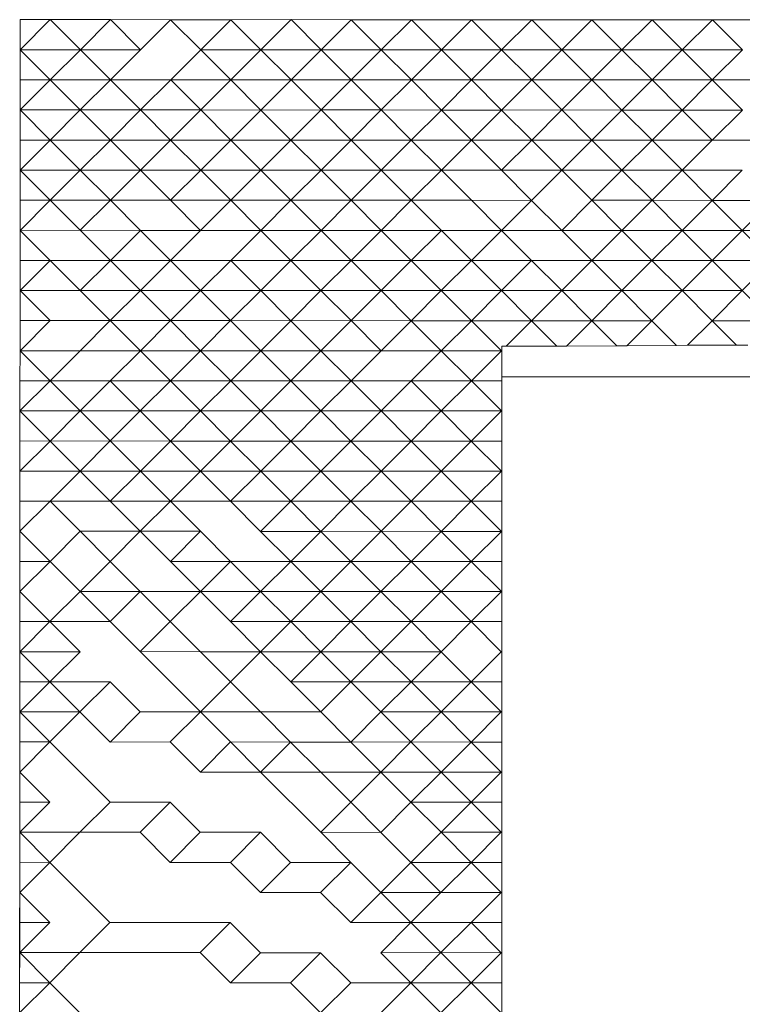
# Model space of a CAD drawing. Header units: metres. Extents: x -16.8 to 37.4, y -31.4 to 22.8.
# Tile 3 of 7: x -5.5 to 3, y -4.6 to 7. Entities that reach past the tile are written whole.
import ezdxf

# ---------------------------------------------------------------- set-up
doc = ezdxf.new("R2010")
doc.units = ezdxf.units.M
doc.linetypes.add('AUSGEZOGEN', pattern=[0])
doc.layers.add('AW_LK_ Haltung Text', color=7, linetype='AUSGEZOGEN')
doc.layers.add('Standard', color=7, linetype='AUSGEZOGEN', lineweight=13)

# ---------------------------------------------------------------- blocks, each defined once
blk = doc.blocks.new('Baugrube_$F5', base_point=(0, 0, -4.617))
at = {"layer": 'Standard', "color": 7, "linetype": 'AUSGEZOGEN', "lineweight": 13, "transparency": 33554687}
for p, q in [((15.772, 38.038), (16.023, 38.288)), ((15.772, 38.038), (16.023, 38.288)), ((16.023, 38.288), (16.273, 38.038)), ((16.023, 38.288), (19.277, 35.035)), ((15.522, 37.787), (15.772, 38.038)), ((15.522, 37.787), (15.772, 38.038)), ((16.273, 38.038), (15.772, 38.038)), ((15.772, 38.038), (15.772, 37.537)), ((15.772, 38.038), (16.273, 37.537)), ((16.273, 38.038), (16.273, 37.537)), ((16.273, 38.038), (16.774, 37.537)), ((15.271, 37.537), (15.522, 37.787)), ((15.271, 37.537), (15.522, 37.787)), ((15.522, 37.787), (15.772, 37.537)), ((15.021, 37.287), (15.271, 37.537)), ((15.021, 37.287), (15.271, 37.537)), ((15.772, 37.537), (15.271, 37.537)), ((15.271, 37.537), (15.271, 37.037)), ((15.271, 37.537), (15.772, 37.037)), ((16.273, 37.537), (15.772, 37.537)), ((15.772, 37.537), (15.772, 37.037)), ((15.772, 37.537), (16.273, 37.037)), ((16.774, 37.537), (16.273, 37.537)), ((16.273, 37.537), (16.273, 37.037)), ((16.273, 37.537), (16.774, 37.037)), ((16.774, 37.537), (16.774, 37.037)), ((16.774, 37.537), (17.274, 37.037)), ((14.771, 37.037), (15.021, 37.287)), ((14.771, 37.037), (15.021, 37.287)), ((15.021, 37.287), (15.271, 37.037)), ((14.52, 36.786), (14.771, 37.037)), ((14.52, 36.786), (14.771, 37.037)), ((15.271, 37.037), (14.771, 37.037)), ((14.771, 37.037), (14.771, 36.536)), ((14.771, 37.037), (15.271, 36.536)), ((15.772, 37.037), (15.271, 37.037)), ((15.271, 37.037), (15.271, 36.536)), ((15.271, 37.037), (15.772, 36.536)), ((16.273, 37.037), (15.772, 37.037)), ((15.772, 37.037), (15.772, 36.536)), ((15.772, 37.037), (16.273, 36.536)), ((16.774, 37.037), (16.273, 37.037)), ((16.273, 37.037), (16.273, 36.536)), ((16.273, 37.037), (16.774, 36.536)), ((17.274, 37.037), (16.774, 37.037)), ((17.274, 37.037), (17.274, 36.536)), ((17.274, 37.037), (17.775, 36.536)), ((14.27, 36.536), (14.52, 36.786)), ((14.27, 36.536), (14.52, 36.786)), ((14.52, 36.786), (14.771, 36.536)), ((14.02, 36.286), (14.27, 36.536)), ((14.02, 36.286), (14.27, 36.536)), ((14.771, 36.536), (14.27, 36.536)), ((14.27, 36.536), (14.27, 36.036)), ((14.27, 36.536), (14.771, 36.036)), ((15.271, 36.536), (14.771, 36.536)), ((14.771, 36.536), (14.771, 36.036)), ((14.771, 36.536), (15.271, 36.036)), ((15.772, 36.536), (15.271, 36.536)), ((15.271, 36.536), (15.271, 36.036)), ((15.271, 36.536), (15.772, 36.036)), ((16.273, 36.536), (15.772, 36.536)), ((15.772, 36.536), (15.772, 36.036)), ((15.772, 36.536), (16.273, 36.036)), ((16.774, 36.536), (16.273, 36.536)), ((16.273, 36.536), (16.273, 36.036)), ((16.273, 36.536), (16.774, 36.036)), ((17.274, 36.536), (16.774, 36.536)), ((16.774, 36.536), (16.774, 36.036)), ((16.774, 36.536), (17.274, 36.036)), ((17.775, 36.536), (17.274, 36.536)), ((17.274, 36.536), (17.274, 36.036)), ((17.274, 36.536), (17.775, 36.036)), ((17.775, 36.536), (17.775, 36.036)), ((17.775, 36.536), (18.276, 36.036)), ((13.769, 36.036), (14.02, 36.286)), ((13.769, 36.036), (14.02, 36.286)), ((14.02, 36.286), (14.27, 36.036)), ((13.519, 35.785), (13.769, 36.036)), ((13.519, 35.785), (13.769, 36.036)), ((14.27, 36.036), (13.769, 36.036)), ((13.769, 36.036), (13.769, 35.535)), ((13.769, 36.036), (14.27, 35.535)), ((14.771, 35.535), (14.27, 36.036)), ((14.27, 36.036), (14.27, 35.535)), ((14.771, 36.036), (14.771, 35.535)), ((15.271, 36.036), (14.771, 36.036)), ((14.771, 36.036), (15.271, 35.535)), ((15.772, 36.036), (15.271, 36.036)), ((15.271, 36.036), (15.271, 35.535)), ((15.271, 36.036), (15.772, 35.535)), ((16.273, 36.036), (15.772, 36.036)), ((15.772, 36.036), (15.772, 35.535)), ((15.772, 36.036), (16.273, 35.535)), ((16.774, 36.036), (16.273, 36.036)), ((16.273, 36.036), (16.273, 35.535)), ((16.273, 36.036), (16.774, 35.535)), ((17.274, 36.036), (16.774, 36.036)), ((16.774, 36.036), (16.774, 35.535)), ((16.774, 36.036), (17.274, 35.535)), ((17.775, 36.036), (17.274, 36.036)), ((17.274, 36.036), (17.274, 35.535)), ((17.274, 36.036), (17.775, 35.535)), ((18.276, 36.036), (17.775, 36.036)), ((17.775, 36.036), (17.775, 35.535)), ((17.775, 36.036), (18.276, 35.535)), ((18.276, 36.036), (18.276, 35.535)), ((18.276, 36.036), (18.776, 35.535)), ((13.269, 35.535), (13.519, 35.785)), ((13.269, 35.535), (13.519, 35.785)), ((13.519, 35.785), (13.769, 35.535)), ((13.018, 35.285), (13.269, 35.535)), ((13.018, 35.285), (13.269, 35.535)), ((13.769, 35.535), (13.269, 35.535)), ((13.269, 35.535), (13.269, 35.035)), ((13.269, 35.535), (13.769, 35.035)), ((14.27, 35.035), (13.769, 35.535)), ((14.27, 35.535), (14.27, 35.035)), ((14.771, 35.535), (14.27, 35.535)), ((14.27, 35.535), (14.771, 35.035)), ((15.271, 35.535), (14.771, 35.535)), ((14.771, 35.535), (14.771, 35.035)), ((14.771, 35.535), (15.271, 35.035)), ((15.772, 35.035), (15.271, 35.535)), ((15.271, 35.535), (15.271, 35.035)), ((15.772, 35.535), (15.772, 35.035)), ((16.273, 35.535), (15.772, 35.535)), ((15.772, 35.535), (16.273, 35.035)), ((16.774, 35.535), (16.273, 35.535)), ((16.273, 35.535), (16.273, 35.035)), ((16.273, 35.535), (16.774, 35.035)), ((17.274, 35.535), (16.774, 35.535)), ((16.774, 35.535), (16.774, 35.035)), ((16.774, 35.535), (17.274, 35.035)), ((17.775, 35.535), (17.274, 35.535)), ((17.274, 35.535), (17.274, 35.035)), ((17.274, 35.535), (17.775, 35.035)), ((18.276, 35.535), (17.775, 35.535)), ((17.775, 35.535), (17.775, 35.035)), ((17.775, 35.535), (18.276, 35.035)), ((18.776, 35.535), (18.276, 35.535)), ((18.276, 35.535), (18.276, 35.035)), ((18.276, 35.535), (18.776, 35.035)), ((18.776, 35.535), (18.776, 35.035)), ((18.776, 35.535), (19.277, 35.035)), ((12.768, 35.035), (13.018, 35.285)), ((12.768, 35.035), (13.018, 35.285)), ((13.018, 35.285), (13.269, 35.035)), ((12.518, 34.785), (12.768, 35.035)), ((12.518, 34.785), (12.768, 35.035)), ((13.269, 35.035), (12.768, 35.035)), ((12.768, 35.035), (12.768, 34.534)), ((12.768, 35.035), (13.269, 34.534)), ((13.769, 35.035), (13.269, 35.035)), ((13.269, 35.035), (13.269, 34.534)), ((13.269, 35.035), (13.769, 34.534)), ((14.27, 35.035), (13.769, 35.035)), ((13.769, 35.035), (14.27, 34.534)), ((14.771, 35.035), (14.27, 35.035)), ((14.27, 35.035), (14.27, 34.534)), ((14.27, 35.035), (14.771, 34.534)), ((15.271, 35.035), (14.771, 35.035)), ((14.771, 35.035), (14.771, 34.534)), ((14.771, 35.035), (15.271, 34.534)), ((15.772, 35.035), (15.271, 35.035)), ((15.271, 35.035), (15.271, 34.534)), ((15.271, 35.035), (15.772, 34.534)), ((16.273, 35.035), (15.772, 35.035)), ((15.772, 35.035), (16.273, 34.534)), ((16.774, 35.035), (16.273, 35.035)), ((16.273, 35.035), (16.273, 34.534)), ((16.273, 35.035), (16.774, 34.534)), ((17.274, 35.035), (16.774, 35.035)), ((16.774, 35.035), (16.774, 34.534)), ((16.774, 35.035), (17.274, 34.534)), ((17.775, 35.035), (17.274, 35.035)), ((17.274, 35.035), (17.274, 34.534)), ((17.274, 35.035), (17.775, 34.534)), ((18.276, 35.035), (17.775, 35.035)), ((17.775, 35.035), (17.775, 34.534)), ((17.775, 35.035), (18.276, 34.534)), ((18.776, 35.035), (18.276, 35.035)), ((18.276, 35.035), (18.276, 34.534)), ((18.276, 35.035), (18.776, 34.534)), ((19.277, 35.035), (18.776, 35.035)), ((18.776, 35.035), (18.776, 34.534)), ((18.776, 35.035), (19.277, 34.534)), ((19.277, 35.035), (19.277, 34.534)), ((19.277, 35.035), (19.778, 34.534)), ((19.277, 35.035), (19.778, 34.534)), ((12.267, 34.534), (12.518, 34.785)), ((12.267, 34.534), (12.518, 34.785)), ((12.518, 34.785), (12.768, 34.534)), ((12.017, 34.284), (12.267, 34.534)), ((12.017, 34.284), (12.267, 34.534)), ((12.768, 34.534), (12.267, 34.534)), ((12.267, 34.534), (12.768, 34.034)), ((13.269, 34.534), (12.768, 34.534)), ((12.768, 34.534), (12.768, 34.034)), ((12.768, 34.534), (13.269, 34.034)), ((13.769, 34.534), (13.269, 34.534)), ((13.269, 34.534), (13.269, 34.034)), ((13.269, 34.534), (13.769, 34.034)), ((14.27, 34.534), (13.769, 34.534)), ((13.769, 34.534), (13.769, 34.034)), ((13.769, 34.534), (14.27, 34.034)), ((14.771, 34.534), (14.27, 34.534)), ((14.27, 34.534), (14.27, 34.034)), ((14.27, 34.534), (14.771, 34.034)), ((15.271, 34.534), (14.771, 34.534)), ((14.771, 34.534), (14.771, 34.034)), ((14.771, 34.534), (15.271, 34.034)), ((15.772, 34.534), (15.271, 34.534)), ((15.271, 34.534), (15.271, 34.034)), ((15.271, 34.534), (15.772, 34.034)), ((16.273, 34.534), (15.772, 34.534)), ((15.772, 34.534), (15.772, 34.034)), ((15.772, 34.534), (16.273, 34.034)), ((16.774, 34.534), (16.273, 34.534)), ((16.273, 34.534), (16.273, 34.034)), ((16.273, 34.534), (16.774, 34.034)), ((17.274, 34.534), (16.774, 34.534)), ((16.774, 34.534), (16.774, 34.034)), ((16.774, 34.534), (17.274, 34.034)), ((17.775, 34.534), (17.274, 34.534)), ((17.274, 34.534), (17.274, 34.034)), ((17.274, 34.534), (17.775, 34.034)), ((18.276, 34.534), (17.775, 34.534)), ((17.775, 34.534), (17.775, 34.034)), ((17.775, 34.534), (18.276, 34.034)), ((18.776, 34.534), (18.276, 34.534)), ((18.276, 34.534), (18.276, 34.034)), ((18.276, 34.534), (18.776, 34.034)), ((19.277, 34.534), (18.776, 34.534)), ((18.776, 34.534), (18.776, 34.034)), ((18.776, 34.534), (19.277, 34.034)), ((19.778, 34.534), (19.277, 34.534)), ((19.277, 34.534), (19.277, 34.034)), ((19.277, 34.534), (19.778, 34.034)), ((19.778, 34.534), (19.778, 34.034)), ((19.778, 34.534), (20.278, 34.034)), ((19.778, 34.534), (20.278, 34.034)), ((11.767, 34.034), (12.017, 34.284)), ((11.767, 34.034), (12.017, 34.284)), ((12.017, 34.284), (12.267, 34.034)), ((11.516, 33.784), (11.767, 34.034)), ((11.516, 33.784), (11.767, 34.034)), ((12.267, 34.034), (11.767, 34.034)), ((11.767, 34.034), (11.767, 33.533)), ((12.768, 34.034), (12.267, 34.034)), ((12.267, 34.034), (12.267, 33.533)), ((12.267, 34.034), (12.768, 33.533)), ((13.269, 34.034), (12.768, 34.034)), ((12.768, 34.034), (12.768, 33.533)), ((12.768, 34.034), (13.269, 33.533)), ((13.769, 34.034), (13.269, 34.034)), ((13.269, 34.034), (13.269, 33.533)), ((13.269, 34.034), (13.769, 33.533)), ((14.27, 34.034), (13.769, 34.034)), ((13.769, 34.034), (13.769, 33.533)), ((13.769, 34.034), (14.27, 33.533)), ((14.771, 34.034), (14.27, 34.034)), ((14.27, 34.034), (14.27, 33.533)), ((14.27, 34.034), (14.771, 33.533)), ((15.271, 34.034), (14.771, 34.034)), ((14.771, 34.034), (14.771, 33.533)), ((14.771, 34.034), (15.271, 33.533)), ((15.772, 34.034), (15.271, 34.034)), ((15.271, 34.034), (15.271, 33.533)), ((15.271, 34.034), (15.772, 33.533)), ((16.273, 34.034), (15.772, 34.034)), ((15.772, 34.034), (15.772, 33.533)), ((15.772, 34.034), (16.273, 33.533)), ((16.774, 34.034), (16.273, 34.034)), ((16.273, 34.034), (16.273, 33.533)), ((16.273, 34.034), (16.774, 33.533)), ((17.274, 34.034), (16.774, 34.034)), ((16.774, 34.034), (16.774, 33.533)), ((16.774, 34.034), (17.274, 33.533)), ((17.775, 34.034), (17.274, 34.034)), ((17.274, 34.034), (17.274, 33.533)), ((17.274, 34.034), (17.775, 33.533)), ((18.276, 34.034), (17.775, 34.034)), ((17.775, 34.034), (17.775, 33.533)), ((17.775, 34.034), (18.276, 33.533)), ((18.776, 34.034), (18.276, 34.034)), ((18.276, 34.034), (18.276, 33.533)), ((18.276, 34.034), (18.776, 33.533)), ((19.277, 34.034), (18.776, 34.034)), ((18.776, 34.034), (18.776, 33.533)), ((18.776, 34.034), (19.277, 33.533)), ((19.778, 34.034), (19.277, 34.034)), ((19.277, 34.034), (19.277, 33.533)), ((19.277, 34.034), (19.778, 33.533)), ((20.278, 34.034), (19.778, 34.034)), ((19.778, 34.034), (19.778, 33.533)), ((19.778, 34.034), (20.278, 33.533)), ((20.278, 34.034), (20.278, 33.533)), ((20.278, 34.034), (20.779, 33.533)), ((20.278, 34.034), (20.779, 33.533)), ((11.015, 33.283), (11.516, 33.784)), ((11.266, 33.533), (11.516, 33.784)), ((11.516, 33.784), (11.767, 33.533)), ((11.015, 33.283), (11.266, 33.533)), ((11.767, 33.533), (11.266, 33.533)), ((11.266, 33.533), (11.266, 33.033)), ((12.267, 33.533), (11.767, 33.533)), ((11.767, 33.533), (11.767, 33.033)), ((12.768, 33.033), (12.267, 33.533)), ((12.267, 33.533), (12.267, 33.033)), ((12.768, 33.533), (12.768, 33.033)), ((13.269, 33.533), (12.768, 33.533)), ((12.768, 33.533), (13.269, 33.033)), ((13.769, 33.533), (13.269, 33.533)), ((13.269, 33.533), (13.269, 33.033)), ((13.269, 33.533), (13.769, 33.033)), ((14.27, 33.533), (13.769, 33.533)), ((13.769, 33.533), (13.769, 33.033)), ((13.769, 33.533), (14.27, 33.033)), ((14.771, 33.533), (14.27, 33.533)), ((14.27, 33.533), (14.27, 33.033)), ((14.27, 33.533), (14.771, 33.033)), ((15.271, 33.533), (14.771, 33.533)), ((14.771, 33.533), (14.771, 33.033)), ((14.771, 33.533), (15.271, 33.033)), ((15.772, 33.533), (15.271, 33.533)), ((15.271, 33.533), (15.271, 33.033)), ((15.271, 33.533), (15.772, 33.033)), ((16.273, 33.533), (15.772, 33.533)), ((15.772, 33.533), (15.772, 33.033)), ((15.772, 33.533), (16.273, 33.033)), ((16.774, 33.533), (16.273, 33.533)), ((16.273, 33.533), (16.273, 33.033)), ((16.273, 33.533), (16.774, 33.033)), ((17.274, 33.533), (16.774, 33.533)), ((16.774, 33.533), (16.774, 33.033)), ((16.774, 33.533), (17.274, 33.033)), ((17.775, 33.533), (17.274, 33.533)), ((17.274, 33.533), (17.274, 33.033)), ((17.274, 33.533), (17.775, 33.033)), ((18.276, 33.533), (17.775, 33.533)), ((17.775, 33.533), (17.775, 33.033)), ((17.775, 33.533), (18.276, 33.033)), ((18.776, 33.533), (18.276, 33.533)), ((18.276, 33.533), (18.276, 33.033)), ((18.276, 33.533), (18.776, 33.033)), ((19.277, 33.533), (18.776, 33.533)), ((18.776, 33.533), (18.776, 33.033)), ((18.776, 33.533), (19.277, 33.033)), ((19.778, 33.533), (19.277, 33.533)), ((19.277, 33.533), (19.277, 33.033)), ((19.277, 33.533), (19.778, 33.033)), ((20.278, 33.533), (19.778, 33.533)), ((19.778, 33.533), (19.778, 33.033)), ((19.778, 33.533), (20.278, 33.033)), ((20.779, 33.533), (20.278, 33.533)), ((20.278, 33.533), (20.278, 33.033)), ((20.278, 33.533), (20.779, 33.033)), ((20.779, 33.533), (20.779, 33.033)), ((20.779, 33.533), (21.28, 33.033)), ((20.779, 33.533), (23.283, 31.031)), ((10.765, 33.033), (11.015, 33.283)), ((10.765, 33.033), (11.015, 33.283)), ((11.015, 33.283), (11.266, 33.033)), ((10.515, 32.783), (10.765, 33.033)), ((10.515, 32.783), (10.765, 33.033)), ((11.266, 33.033), (10.765, 33.033)), ((10.765, 33.033), (10.765, 32.532)), ((10.765, 33.033), (11.266, 32.532)), ((11.767, 33.033), (11.266, 33.033)), ((11.266, 33.033), (11.266, 32.532)), ((11.266, 33.033), (11.767, 32.532)), ((12.267, 33.033), (11.767, 33.033)), ((11.767, 33.033), (11.767, 32.532)), ((11.767, 33.033), (12.267, 32.532)), ((12.768, 33.033), (12.267, 33.033)), ((12.267, 33.033), (12.267, 32.532)), ((13.269, 33.033), (12.768, 33.033)), ((12.768, 33.033), (12.768, 32.532)), ((12.768, 33.033), (13.269, 32.532)), ((13.769, 33.033), (13.269, 33.033)), ((13.269, 33.033), (13.269, 32.532)), ((13.269, 33.033), (13.769, 32.532)), ((14.27, 33.033), (13.769, 33.033)), ((13.769, 33.033), (13.769, 32.532)), ((13.769, 33.033), (14.27, 32.532)), ((14.771, 33.033), (14.27, 33.033)), ((14.27, 33.033), (14.27, 32.532)), ((14.27, 33.033), (14.771, 32.532)), ((15.271, 33.033), (14.771, 33.033)), ((14.771, 33.033), (14.771, 32.532)), ((14.771, 33.033), (15.271, 32.532)), ((15.772, 33.033), (15.271, 33.033)), ((15.271, 33.033), (15.271, 32.532)), ((15.271, 33.033), (15.772, 32.532)), ((16.273, 33.033), (15.772, 33.033)), ((15.772, 33.033), (15.772, 32.532)), ((15.772, 33.033), (16.273, 32.532)), ((16.774, 33.033), (16.273, 33.033)), ((16.273, 33.033), (16.273, 32.532)), ((16.273, 33.033), (16.774, 32.532)), ((17.274, 33.033), (16.774, 33.033)), ((16.774, 33.033), (16.774, 32.532)), ((16.774, 33.033), (17.274, 32.532)), ((17.775, 33.033), (17.274, 33.033)), ((17.274, 33.033), (17.274, 32.532)), ((17.274, 33.033), (17.775, 32.532)), ((18.276, 32.532), (17.775, 33.033)), ((17.775, 33.033), (17.775, 32.532)), ((18.276, 33.033), (18.276, 32.532)), ((18.776, 32.532), (18.276, 33.033)), ((18.776, 33.033), (18.776, 32.532)), ((19.277, 33.033), (18.776, 33.033)), ((18.776, 33.033), (19.277, 32.532)), ((19.778, 33.033), (19.277, 33.033)), ((19.277, 33.033), (19.277, 32.532)), ((19.277, 33.033), (19.778, 32.532)), ((20.278, 33.033), (19.778, 33.033)), ((19.778, 33.033), (19.778, 32.532)), ((19.778, 33.033), (20.278, 32.532)), ((20.779, 33.033), (20.278, 33.033)), ((20.278, 33.033), (20.278, 32.532)), ((20.278, 33.033), (20.779, 32.532)), ((21.28, 33.033), (20.779, 33.033)), ((20.779, 33.033), (20.779, 32.532)), ((20.779, 33.033), (21.28, 32.532)), ((21.28, 33.033), (21.28, 32.532)), ((21.28, 33.033), (21.781, 32.532)), ((10.264, 32.532), (10.515, 32.783)), ((10.264, 32.532), (10.515, 32.783)), ((10.515, 32.783), (10.765, 32.532)), ((10.014, 32.282), (10.264, 32.532)), ((10.014, 32.282), (10.264, 32.532)), ((10.765, 32.532), (10.264, 32.532)), ((10.264, 32.532), (10.264, 32.032)), ((10.264, 32.532), (10.765, 32.032)), ((11.266, 32.532), (10.765, 32.532)), ((11.266, 32.032), (10.765, 32.532)), ((10.765, 32.532), (10.765, 32.032)), ((11.767, 32.532), (11.767, 32.032)), ((12.267, 32.532), (11.767, 32.532)), ((12.768, 32.032), (12.267, 32.532)), ((12.267, 32.532), (12.267, 32.032)), ((12.768, 32.532), (12.768, 32.032)), ((13.269, 32.532), (12.768, 32.532)), ((12.768, 32.532), (13.269, 32.032)), ((13.269, 32.032), (13.269, 32.532)), ((13.769, 32.532), (13.769, 32.032)), ((14.27, 32.532), (13.769, 32.532)), ((13.769, 32.532), (14.27, 32.032)), ((14.771, 32.532), (14.27, 32.532)), ((14.27, 32.532), (14.27, 32.032)), ((14.27, 32.532), (14.771, 32.032)), ((15.271, 32.532), (14.771, 32.532)), ((14.771, 32.532), (14.771, 32.032)), ((14.771, 32.532), (15.271, 32.032)), ((15.772, 32.532), (15.271, 32.532)), ((15.271, 32.532), (15.271, 32.032)), ((15.271, 32.532), (15.772, 32.032)), ((16.273, 32.532), (15.772, 32.532)), ((15.772, 32.532), (15.772, 32.032)), ((15.772, 32.532), (16.273, 32.032)), ((16.774, 32.532), (16.273, 32.532)), ((16.273, 32.532), (16.774, 32.032)), ((17.274, 32.532), (16.774, 32.532)), ((16.774, 32.532), (16.774, 32.032)), ((16.774, 32.532), (17.274, 32.032)), ((17.775, 32.532), (17.274, 32.532)), ((17.274, 32.532), (17.274, 32.032)), ((17.274, 32.532), (17.775, 32.032)), ((18.276, 32.532), (17.775, 32.532)), ((17.775, 32.532), (17.775, 32.032)), ((17.775, 32.532), (18.276, 32.032)), ((18.776, 32.532), (18.276, 32.532)), ((18.276, 32.532), (18.276, 32.032)), ((18.276, 32.532), (18.776, 32.032)), ((19.277, 32.532), (18.776, 32.532)), ((18.776, 32.532), (18.776, 32.032)), ((19.778, 32.532), (19.277, 32.532)), ((19.277, 32.532), (19.277, 32.032)), ((19.277, 32.532), (19.778, 32.032)), ((20.278, 32.532), (19.778, 32.532)), ((19.778, 32.532), (19.778, 32.032)), ((19.778, 32.532), (20.278, 32.032)), ((20.779, 32.532), (20.278, 32.532)), ((20.278, 32.532), (20.278, 32.032)), ((20.278, 32.532), (20.779, 32.032)), ((21.28, 32.532), (20.779, 32.532)), ((20.779, 32.532), (20.779, 32.032)), ((20.779, 32.532), (21.28, 32.032)), ((21.781, 32.532), (21.28, 32.532)), ((21.28, 32.532), (21.28, 32.032)), ((21.28, 32.532), (21.781, 32.032)), ((21.781, 32.532), (21.781, 32.032)), ((21.781, 32.532), (22.281, 32.032)), ((9.764, 32.032), (10.014, 32.282)), ((9.764, 32.032), (10.014, 32.282)), ((10.014, 32.282), (10.264, 32.032)), ((9.513, 31.782), (9.764, 32.032)), ((9.513, 31.782), (9.764, 32.032)), ((10.264, 32.032), (9.764, 32.032)), ((9.764, 32.032), (9.764, 31.531)), ((10.765, 32.032), (10.264, 32.032)), ((10.264, 32.032), (10.264, 31.031)), ((11.266, 32.032), (10.765, 32.032)), ((10.765, 32.032), (10.765, 31.531)), ((11.266, 31.531), (11.266, 32.032)), ((11.767, 32.032), (11.767, 31.031)), ((12.267, 32.032), (11.767, 32.032)), ((11.767, 32.032), (12.267, 31.531)), ((12.768, 32.032), (12.267, 32.032)), ((12.267, 32.032), (12.267, 31.531)), ((13.269, 32.032), (12.768, 32.032)), ((12.768, 32.032), (12.768, 31.531)), ((12.768, 32.032), (13.269, 31.531)), ((13.769, 31.531), (13.269, 32.032)), ((13.269, 32.032), (13.269, 31.531)), ((13.769, 32.032), (13.769, 31.531)), ((14.27, 32.032), (13.769, 32.032)), ((13.769, 32.032), (14.27, 31.531)), ((14.771, 32.032), (14.27, 32.032)), ((14.27, 32.032), (14.27, 31.531)), ((14.27, 32.032), (14.771, 31.531)), ((15.271, 32.032), (14.771, 32.032)), ((14.771, 32.032), (14.771, 31.531)), ((14.771, 32.032), (15.271, 31.531)), ((15.772, 32.032), (15.271, 32.032)), ((15.271, 32.032), (15.271, 31.531)), ((15.271, 32.032), (15.772, 31.531)), ((16.273, 32.032), (15.772, 32.032)), ((15.772, 32.032), (15.772, 31.531)), ((15.772, 32.032), (16.273, 31.531)), ((16.774, 32.032), (16.273, 32.032)), ((16.273, 32.032), (16.273, 31.531)), ((16.273, 32.032), (16.774, 31.531)), ((17.274, 32.032), (16.774, 32.032)), ((16.774, 32.032), (16.774, 31.531)), ((16.774, 32.032), (17.274, 31.531)), ((17.775, 32.032), (17.274, 32.032)), ((17.274, 32.032), (17.274, 31.531)), ((17.274, 32.032), (17.775, 31.531)), ((18.276, 32.032), (17.775, 32.032)), ((17.775, 32.032), (17.775, 31.531)), ((17.775, 32.032), (18.276, 31.531)), ((18.776, 31.531), (18.276, 32.032)), ((18.276, 32.032), (18.276, 31.531)), ((18.776, 32.032), (18.776, 31.531)), ((19.277, 32.032), (18.776, 32.032)), ((18.776, 32.032), (19.277, 31.531)), ((19.778, 32.032), (19.277, 32.032)), ((19.277, 32.032), (19.277, 31.531)), ((19.277, 32.032), (19.778, 31.531)), ((20.278, 32.032), (19.778, 32.032)), ((19.778, 32.032), (19.778, 31.531)), ((19.778, 32.032), (20.278, 31.531)), ((20.779, 32.032), (20.278, 32.032)), ((20.278, 32.032), (20.278, 31.531)), ((20.278, 32.032), (20.779, 31.531)), ((21.28, 32.032), (20.779, 32.032)), ((20.779, 32.032), (20.779, 31.531)), ((20.779, 32.032), (21.28, 31.531)), ((21.781, 32.032), (21.28, 32.032)), ((21.28, 32.032), (21.28, 31.531)), ((21.28, 32.032), (21.781, 31.531)), ((9.263, 31.531), (9.513, 31.782)), ((9.263, 31.531), (9.513, 31.782)), ((9.513, 31.782), (9.764, 31.531)), ((8.011, 30.28), (9.263, 31.531)), ((9.013, 31.281), (9.263, 31.531)), ((9.764, 31.531), (9.263, 31.531)), ((9.764, 31.031), (9.263, 31.531)), ((9.263, 31.531), (9.263, 31.031)), ((10.765, 31.531), (11.266, 31.031)), ((11.266, 31.531), (10.765, 31.531)), ((11.767, 31.031), (11.266, 31.531)), ((12.267, 31.531), (12.267, 31.031)), ((12.768, 31.031), (12.267, 31.531)), ((12.768, 31.531), (12.768, 31.031)), ((13.269, 31.531), (12.768, 31.531)), ((12.768, 31.531), (13.269, 31.031)), ((13.769, 31.531), (13.269, 31.531)), ((13.269, 31.531), (13.269, 31.031)), ((13.269, 31.531), (13.769, 31.031)), ((14.27, 31.531), (13.769, 31.531)), ((13.769, 31.531), (13.769, 31.031)), ((13.769, 31.531), (14.27, 31.031)), ((14.771, 31.531), (14.27, 31.531)), ((14.27, 31.531), (14.27, 31.031)), ((14.27, 31.531), (14.771, 31.031)), ((15.271, 31.531), (14.771, 31.531)), ((14.771, 31.531), (14.771, 31.031)), ((14.771, 31.531), (15.271, 31.031)), ((15.772, 31.531), (15.271, 31.531)), ((15.271, 31.531), (15.271, 31.031)), ((15.271, 31.531), (15.772, 31.031)), ((16.273, 31.531), (15.772, 31.531)), ((15.772, 31.531), (15.772, 31.031)), ((15.772, 31.531), (16.273, 31.031)), ((16.774, 31.531), (16.273, 31.531)), ((16.273, 31.531), (16.273, 31.031)), ((16.273, 31.531), (16.774, 31.031)), ((17.274, 31.531), (16.774, 31.531)), ((16.774, 31.531), (16.774, 31.031)), ((16.774, 31.531), (17.026, 31.279)), ((17.274, 31.527), (17.026, 31.279)), ((17.315, 31.568), (17.06, 31.312)), ((17.278, 31.531), (17.274, 31.531)), ((17.274, 31.531), (17.274, 31.527)), ((17.274, 31.531), (17.276, 31.529)), ((17.276, 31.529), (17.274, 31.527)), ((17.278, 31.531), (17.276, 31.529)), ((17.315, 31.568), (17.278, 31.531)), ((17.352, 31.531), (17.315, 31.568)), ((17.775, 31.531), (17.352, 31.531)), ((17.775, 31.109), (17.352, 31.531)), ((18.276, 31.531), (17.775, 31.531)), ((17.775, 31.531), (17.775, 31.109)), ((17.775, 31.531), (18.276, 31.031)), ((18.776, 31.531), (18.276, 31.531)), ((18.276, 31.531), (18.276, 31.031)), ((18.276, 31.531), (18.776, 31.031)), ((19.277, 31.531), (18.776, 31.531)), ((18.776, 31.531), (18.776, 31.031)), ((18.776, 31.531), (19.277, 31.031)), ((19.778, 31.531), (19.277, 31.531)), ((19.277, 31.531), (19.277, 31.031)), ((19.277, 31.531), (19.778, 31.031)), ((20.278, 31.531), (19.778, 31.531)), ((19.778, 31.531), (19.778, 31.031)), ((19.778, 31.531), (20.278, 31.031)), ((20.779, 31.531), (20.278, 31.531)), ((20.278, 31.531), (20.278, 31.031)), ((20.278, 31.531), (20.779, 31.031)), ((21.28, 31.531), (20.779, 31.531)), ((20.779, 31.531), (21.28, 31.031)), ((7.786, 22.032), (17.06, 31.312)), ((8.762, 31.031), (9.013, 31.281)), ((9.013, 31.281), (9.263, 31.031)), ((17.026, 31.279), (16.778, 31.031)), ((17.06, 31.312), (28.652, 19.728)), ((17.853, 31.031), (17.775, 31.109)), ((8.512, 30.781), (8.762, 31.031)), ((9.263, 31.031), (8.762, 31.031)), ((8.762, 31.031), (8.762, 30.53)), ((9.764, 31.031), (9.263, 31.031)), ((9.263, 31.031), (9.263, 30.03)), ((10.264, 31.031), (9.764, 31.031)), ((9.764, 31.031), (10.264, 30.53)), ((10.765, 30.53), (10.264, 31.031)), ((11.266, 31.031), (11.266, 30.53)), ((11.767, 31.031), (11.266, 31.031)), ((12.267, 31.031), (11.767, 31.031)), ((11.767, 31.031), (11.767, 30.53)), ((11.767, 31.031), (12.267, 30.53)), ((12.768, 31.031), (12.267, 31.031)), ((12.267, 31.031), (12.267, 30.53)), ((13.269, 31.031), (12.768, 31.031)), ((12.768, 31.031), (12.768, 30.53)), ((12.768, 31.031), (13.269, 30.53)), ((13.769, 31.031), (13.269, 31.031)), ((13.269, 31.031), (13.269, 30.53)), ((13.269, 31.031), (13.769, 30.53)), ((14.27, 31.031), (13.769, 31.031)), ((13.769, 31.031), (13.769, 30.53)), ((13.769, 31.031), (14.27, 30.53)), ((14.771, 31.031), (14.27, 31.031)), ((14.27, 31.031), (14.27, 30.53)), ((14.27, 31.031), (14.771, 30.53)), ((15.271, 31.031), (14.771, 31.031)), ((14.771, 31.031), (14.771, 30.53)), ((14.771, 31.031), (15.271, 30.53)), ((15.772, 31.031), (15.271, 31.031)), ((15.271, 31.031), (15.271, 30.53)), ((15.271, 31.031), (15.772, 30.53)), ((16.273, 31.031), (15.772, 31.031)), ((15.772, 31.031), (15.772, 30.53)), ((15.772, 31.031), (16.273, 30.53)), ((16.774, 31.031), (16.273, 31.031)), ((16.273, 31.031), (16.273, 30.53)), ((16.273, 31.031), (16.526, 30.778)), ((16.774, 31.026), (16.526, 30.778)), ((16.778, 31.031), (16.774, 31.031)), ((16.774, 31.031), (16.774, 31.026)), ((16.774, 31.031), (16.776, 31.028)), ((16.776, 31.028), (16.774, 31.026)), ((16.778, 31.031), (16.776, 31.028)), ((18.276, 31.031), (17.853, 31.031)), ((18.276, 30.614), (17.853, 31.031)), ((18.776, 31.031), (18.276, 31.031)), ((18.276, 31.031), (18.276, 30.614)), ((18.276, 31.031), (18.776, 30.53)), ((19.277, 31.031), (18.776, 31.031)), ((18.776, 31.031), (18.776, 30.53)), ((18.776, 31.031), (19.277, 30.53)), ((19.778, 31.031), (19.277, 31.031)), ((19.277, 31.031), (19.277, 30.53)), ((19.277, 31.031), (19.778, 30.53)), ((20.278, 31.031), (19.778, 31.031)), ((19.778, 31.031), (19.778, 30.53)), ((19.778, 31.031), (20.278, 30.53)), ((20.779, 31.031), (20.278, 31.031)), ((20.278, 31.031), (20.278, 30.53)), ((20.278, 31.031), (20.779, 30.53)), ((8.262, 30.53), (8.512, 30.781)), ((8.512, 30.781), (8.762, 30.53)), ((16.526, 30.778), (16.278, 30.53)), ((18.361, 30.53), (18.276, 30.614)), ((8.011, 30.28), (8.262, 30.53)), ((8.762, 30.53), (8.262, 30.53)), ((8.762, 30.03), (8.262, 30.53)), ((8.262, 30.53), (8.262, 30.03)), ((10.264, 30.53), (10.264, 30.03)), ((10.765, 30.53), (10.264, 30.53)), ((10.765, 30.03), (10.765, 30.53)), ((11.266, 30.53), (11.767, 30.03)), ((11.767, 30.53), (11.266, 30.53)), ((12.267, 30.03), (11.767, 30.53)), ((11.767, 30.53), (11.767, 30.03)), ((12.267, 30.53), (12.267, 30.03)), ((12.768, 30.03), (12.267, 30.53)), ((12.768, 30.53), (12.768, 30.03)), ((13.269, 30.53), (12.768, 30.53)), ((12.768, 30.53), (13.269, 30.03)), ((13.769, 30.53), (13.269, 30.53)), ((13.269, 30.53), (13.269, 30.03)), ((13.269, 30.53), (13.769, 30.03)), ((14.27, 30.53), (13.769, 30.53)), ((13.769, 30.53), (13.769, 30.03)), ((13.769, 30.53), (14.27, 30.03)), ((14.771, 30.53), (14.27, 30.53)), ((14.27, 30.53), (14.27, 30.03)), ((14.27, 30.53), (14.771, 30.03)), ((15.271, 30.53), (14.771, 30.53)), ((14.771, 30.53), (14.771, 30.03)), ((14.771, 30.53), (15.271, 30.03)), ((15.772, 30.53), (15.271, 30.53)), ((15.271, 30.53), (15.271, 30.03)), ((15.271, 30.53), (15.772, 30.03)), ((16.273, 30.53), (15.772, 30.53)), ((15.772, 30.53), (15.772, 30.03)), ((15.772, 30.53), (16.025, 30.277)), ((16.273, 30.525), (16.025, 30.277)), ((16.278, 30.53), (16.273, 30.53)), ((16.273, 30.53), (16.273, 30.525)), ((16.273, 30.53), (16.275, 30.528)), ((16.275, 30.528), (16.273, 30.525)), ((16.278, 30.53), (16.275, 30.528)), ((18.776, 30.53), (18.361, 30.53)), ((18.776, 30.121), (18.361, 30.53)), ((19.277, 30.53), (18.776, 30.53)), ((18.776, 30.53), (18.776, 30.121)), ((19.778, 30.53), (19.277, 30.53)), ((19.277, 30.53), (19.277, 30.03)), ((19.277, 30.53), (19.778, 30.03)), ((20.278, 30.53), (19.778, 30.53)), ((19.778, 30.53), (19.778, 30.03)), ((19.778, 30.53), (20.278, 30.03)), ((20.779, 30.53), (20.278, 30.53)), ((20.278, 30.53), (20.278, 30.03)), ((20.278, 30.53), (20.779, 30.03)), ((7.761, 30.03), (8.011, 30.28)), ((7.761, 30.03), (8.011, 30.28)), ((8.011, 30.28), (8.262, 30.03)), ((16.025, 30.277), (15.778, 30.03)), ((18.868, 30.03), (18.776, 30.121)), ((8.262, 30.03), (7.761, 30.03)), ((8.762, 30.03), (8.262, 30.03)), ((8.262, 30.03), (8.262, 29.529)), ((9.263, 30.03), (8.762, 30.03)), ((8.762, 30.03), (9.764, 29.029)), ((10.264, 29.029), (9.263, 30.03)), ((10.264, 30.03), (10.765, 29.529)), ((10.765, 30.03), (10.264, 30.03)), ((11.266, 29.529), (10.765, 30.03)), ((11.767, 30.03), (11.767, 29.029)), ((12.267, 30.03), (11.767, 30.03)), ((11.767, 30.03), (12.267, 29.529)), ((12.768, 29.529), (12.267, 30.03)), ((12.267, 30.03), (12.267, 29.529)), ((12.768, 30.03), (12.768, 29.529)), ((13.269, 30.03), (12.768, 30.03)), ((13.769, 30.03), (13.269, 30.03)), ((13.269, 30.03), (13.269, 29.529)), ((13.269, 30.03), (13.769, 29.529)), ((14.27, 30.03), (13.769, 30.03)), ((13.769, 30.03), (13.769, 29.529)), ((13.769, 30.03), (14.27, 29.529)), ((14.771, 30.03), (14.27, 30.03)), ((14.27, 30.03), (14.27, 29.529)), ((14.27, 30.03), (14.771, 29.529)), ((15.271, 30.03), (14.771, 30.03)), ((14.771, 30.03), (14.771, 29.529)), ((14.771, 30.03), (15.271, 29.529)), ((15.772, 30.03), (15.271, 30.03)), ((15.271, 30.03), (15.271, 29.529)), ((15.271, 30.03), (15.525, 29.776)), ((15.772, 30.024), (15.525, 29.776)), ((15.778, 30.03), (15.772, 30.03)), ((15.772, 30.03), (15.772, 30.024)), ((15.772, 30.03), (15.775, 30.027)), ((15.775, 30.027), (15.772, 30.024)), ((15.778, 30.03), (15.775, 30.027)), ((19.277, 30.03), (18.868, 30.03)), ((19.277, 29.624), (18.868, 30.03)), ((19.778, 30.03), (19.277, 30.03)), ((19.277, 30.03), (19.277, 29.624)), ((19.277, 30.03), (19.778, 29.529)), ((20.278, 30.03), (19.778, 30.03)), ((19.778, 30.03), (19.778, 29.529)), ((15.525, 29.776), (15.278, 29.529)), ((19.372, 29.529), (19.277, 29.624)), ((10.765, 29.529), (10.765, 29.029)), ((11.266, 29.529), (10.765, 29.529)), ((11.266, 29.029), (11.266, 29.529)), ((12.267, 29.529), (12.267, 29.029)), ((12.768, 29.029), (12.267, 29.529)), ((12.768, 29.529), (12.768, 29.029)), ((13.269, 29.529), (12.768, 29.529)), ((12.768, 29.529), (13.269, 29.029)), ((13.769, 29.529), (13.269, 29.529)), ((13.269, 29.529), (13.269, 29.029)), ((13.269, 29.529), (13.769, 29.029)), ((14.27, 29.529), (13.769, 29.529)), ((13.769, 29.529), (13.769, 29.029)), ((13.769, 29.529), (14.27, 29.029)), ((14.771, 29.529), (14.27, 29.529)), ((14.27, 29.529), (14.27, 29.029)), ((15.271, 29.529), (14.771, 29.529)), ((14.771, 29.529), (14.771, 29.029)), ((14.771, 29.529), (15.024, 29.276)), ((15.271, 29.523), (15.024, 29.276)), ((15.278, 29.529), (15.271, 29.529)), ((15.271, 29.529), (15.271, 29.523)), ((15.271, 29.529), (15.275, 29.526)), ((15.275, 29.526), (15.271, 29.523)), ((15.278, 29.529), (15.275, 29.526)), ((15.024, 29.276), (14.778, 29.029)), ((9.764, 29.029), (9.764, 28.528)), ((10.264, 29.029), (9.764, 29.029)), ((10.264, 28.528), (10.264, 29.029)), ((10.765, 29.029), (11.266, 28.528)), ((11.266, 29.029), (10.765, 29.029)), ((11.767, 28.528), (11.266, 29.029)), ((11.767, 29.029), (11.767, 28.528)), ((12.267, 29.029), (11.767, 29.029)), ((11.767, 29.029), (12.267, 28.528)), ((12.768, 29.029), (12.267, 29.029)), ((12.267, 29.029), (12.267, 28.528)), ((13.269, 29.029), (12.768, 29.029)), ((12.768, 29.029), (12.768, 28.528)), ((12.768, 29.029), (13.269, 28.528)), ((13.769, 29.029), (13.269, 29.029)), ((13.269, 29.029), (13.269, 28.528)), ((13.269, 29.029), (13.769, 28.528)), ((14.27, 29.029), (13.769, 29.029)), ((13.769, 29.029), (13.769, 28.528)), ((13.769, 29.029), (14.27, 28.528)), ((14.771, 29.029), (14.27, 29.029)), ((14.27, 29.029), (14.27, 28.528)), ((14.27, 29.029), (14.524, 28.775)), ((14.771, 29.022), (14.524, 28.775)), ((14.778, 29.029), (14.771, 29.029)), ((14.771, 29.029), (14.771, 29.022)), ((14.771, 29.029), (14.774, 29.025)), ((14.774, 29.025), (14.771, 29.022)), ((14.778, 29.029), (14.774, 29.025)), ((14.524, 28.775), (14.278, 28.528)), ((9.764, 28.528), (10.264, 28.028)), ((10.264, 28.528), (9.764, 28.528)), ((10.765, 28.028), (10.264, 28.528)), ((11.266, 28.528), (11.266, 28.028)), ((11.767, 28.528), (11.266, 28.528)), ((11.767, 28.028), (11.767, 28.528)), ((12.267, 28.528), (12.267, 28.028)), ((12.768, 28.528), (12.267, 28.528)), ((13.269, 28.528), (12.768, 28.528)), ((12.768, 28.528), (12.768, 28.028)), ((12.768, 28.528), (13.269, 28.028)), ((13.769, 28.528), (13.269, 28.528)), ((13.269, 28.528), (13.269, 28.028)), ((13.269, 28.528), (13.769, 28.028)), ((14.27, 28.528), (13.769, 28.528)), ((13.769, 28.528), (13.769, 28.028)), ((13.769, 28.528), (14.024, 28.274)), ((14.27, 28.521), (14.024, 28.274)), ((14.278, 28.528), (14.27, 28.528)), ((14.27, 28.528), (14.27, 28.521)), ((14.27, 28.528), (14.274, 28.525)), ((14.274, 28.525), (14.27, 28.521)), ((14.278, 28.528), (14.274, 28.525)), ((14.024, 28.274), (13.777, 28.028)), ((10.264, 28.028), (10.264, 27.527)), ((10.765, 28.028), (10.264, 28.028)), ((10.765, 27.527), (10.765, 28.028)), ((11.266, 28.028), (11.767, 27.527)), ((11.767, 28.028), (11.266, 28.028)), ((12.267, 28.028), (11.767, 28.028)), ((11.767, 28.028), (11.767, 27.527)), ((11.767, 28.028), (12.267, 27.527)), ((12.768, 28.028), (12.267, 28.028)), ((12.267, 28.028), (12.267, 27.527)), ((12.267, 28.028), (12.768, 27.527)), ((13.269, 28.028), (12.768, 28.028)), ((12.768, 28.028), (12.768, 27.527)), ((12.768, 28.028), (13.269, 27.527)), ((13.769, 28.028), (13.269, 28.028)), ((13.269, 28.028), (13.269, 27.527)), ((13.269, 28.028), (13.523, 27.773)), ((13.777, 28.028), (13.769, 28.028)), ((13.769, 28.028), (13.769, 28.02)), ((13.769, 28.028), (13.773, 28.024)), ((13.777, 28.028), (13.773, 28.024)), ((13.769, 28.02), (13.523, 27.773)), ((13.773, 28.024), (13.769, 28.02)), ((13.523, 27.773), (13.277, 27.527)), ((10.765, 27.527), (10.264, 27.527)), ((11.266, 27.027), (10.765, 27.527)), ((11.767, 27.527), (11.266, 27.527)), ((11.266, 27.527), (11.266, 27.027)), ((11.266, 27.527), (11.767, 27.027)), ((12.267, 27.527), (11.767, 27.527)), ((11.767, 27.527), (11.767, 27.027)), ((11.767, 27.527), (12.267, 27.027)), ((12.768, 27.527), (12.267, 27.527)), ((12.267, 27.527), (12.768, 27.027)), ((13.269, 27.527), (12.768, 27.527)), ((12.768, 27.527), (12.768, 27.027)), ((12.768, 27.527), (13.023, 27.273)), ((13.269, 27.519), (13.023, 27.273)), ((13.277, 27.527), (13.269, 27.527)), ((13.269, 27.527), (13.269, 27.519)), ((13.269, 27.527), (13.273, 27.523)), ((13.273, 27.523), (13.269, 27.519)), ((13.277, 27.527), (13.273, 27.523)), ((13.023, 27.273), (12.777, 27.027)), ((11.266, 27.027), (10.765, 27.027)), ((11.767, 27.027), (11.266, 27.027)), ((11.266, 27.027), (11.266, 26.526)), ((11.266, 27.027), (11.767, 26.526)), ((12.267, 27.027), (11.767, 27.027)), ((11.767, 27.027), (11.767, 26.526)), ((11.767, 27.027), (12.267, 26.526)), ((12.768, 27.027), (12.267, 27.027)), ((12.267, 27.027), (12.267, 26.526)), ((12.267, 27.027), (12.522, 26.772)), ((12.768, 27.018), (12.522, 26.772)), ((12.777, 27.027), (12.768, 27.027)), ((12.768, 27.027), (12.768, 27.018)), ((12.768, 27.027), (12.773, 27.022)), ((12.773, 27.022), (12.768, 27.018)), ((12.777, 27.027), (12.773, 27.022)), ((12.522, 26.772), (12.277, 26.526)), ((11.767, 26.526), (11.266, 26.526)), ((12.267, 26.526), (11.767, 26.526)), ((11.767, 26.526), (11.767, 26.026)), ((11.767, 26.526), (12.022, 26.271)), ((12.277, 26.526), (12.267, 26.526)), ((12.267, 26.526), (12.267, 26.517)), ((12.267, 26.526), (12.272, 26.521)), ((12.272, 26.521), (12.267, 26.517)), ((12.277, 26.526), (12.272, 26.521)), ((12.267, 26.517), (12.022, 26.271)), ((12.022, 26.271), (11.777, 26.026))]:
    blk.add_line(p, q, dxfattribs=at)

msp = doc.modelspace()

# ---------------------------------------------------------------- block references
at = {"layer": 'AW_LK_ Haltung Text', "color": 30, "linetype": 'AUSGEZOGEN', "lineweight": 25, "transparency": 33554687, "rotation": 44.9797469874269}
msp.add_blockref('Baugrube_$F5', (10.278, -31.378, 431.4), dxfattribs=at)

doc.saveas('drawing.dxf')
